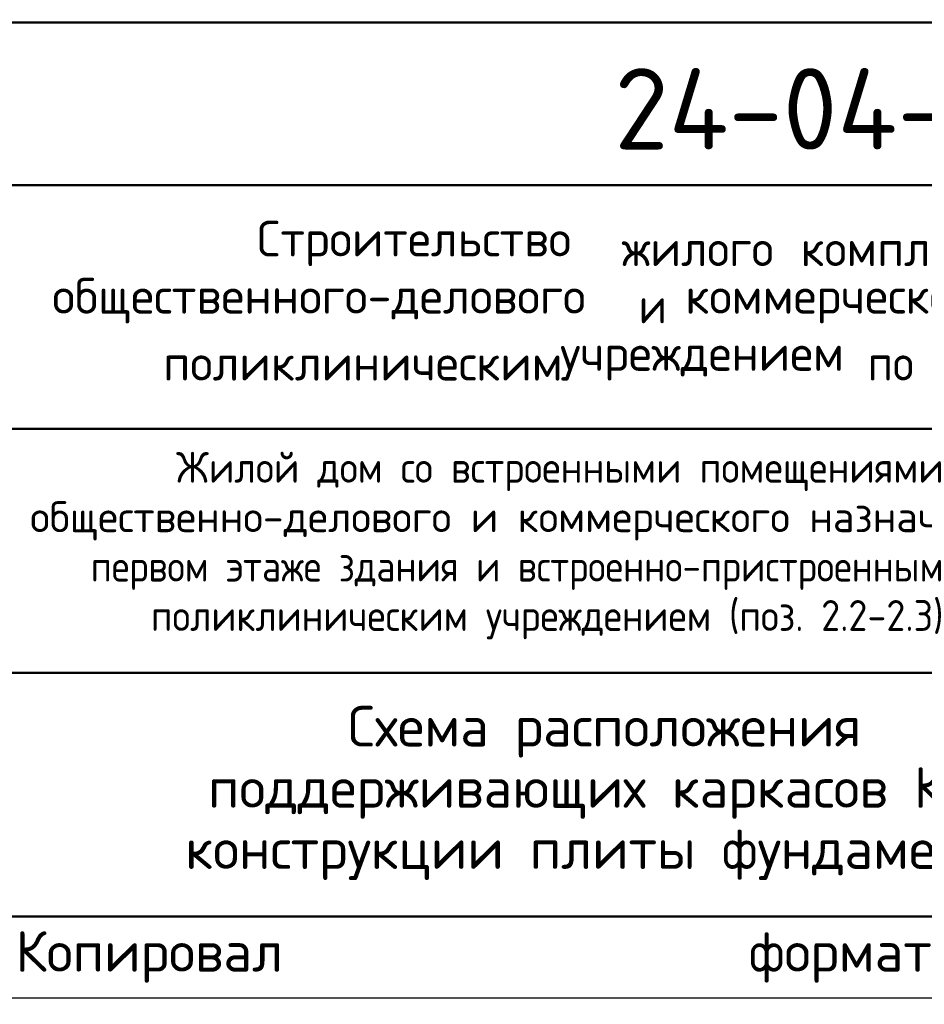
# Model space of a CAD drawing. Header units: millimetres. Extents: x 0 to 50400, y -48 to 35640.
# Tile 10 of 18: x 35493 to 42170, y -48 to 7222. Entities that reach past the tile are written whole.
import ezdxf

# ---------------------------------------------------------------- set-up
doc = ezdxf.new("R2010")
doc.units = ezdxf.units.MM
doc.layers.add('Standard', color=7, linetype='Continuous', lineweight=25)
doc.styles.add('ISOCPEUR', font='txt')

msp = doc.modelspace()

# ---------------------------------------------------------------- linework, layer by layer
at = {"layer": 'Standard', "color": 7, "linetype": 'Continuous', "lineweight": 50, "transparency": 33554687}
for p, q in [((27600, 7200), (49800, 7200)), ((35400, 6000), (49800, 6000)), ((35400, 4200), (49800, 4200)), ((35400, 2400), (49800, 2400))]:
    msp.add_line(p, q, dxfattribs=at)
at = {"layer": 'Standard', "color": 7, "linetype": 'Continuous', "lineweight": 25, "transparency": 33554687}
msp.add_line((27600, 600), (49800, 600), dxfattribs=at)
msp.add_line((27600, 600), (49800, 600), dxfattribs=at)
msp.add_line((27600, 600), (49800, 600), dxfattribs=at)
msp.add_lwpolyline([(0, 0), (50400, 0), (50400, 35640), (0, 35640), (0, 0)], close=True, dxfattribs=at)
at = {"layer": 'Standard', "color": 7, "linetype": 'Continuous', "lineweight": 50, "transparency": 33554687}
msp.add_lwpolyline([(2400, 35040), (49800, 35040), (49800, 600), (2400, 600), (2400, 35040)], close=True, dxfattribs=at)

# ---------------------------------------------------------------- texts
at = {"layer": 'Standard', "color": 7, "linetype": 'Continuous', "lineweight": 50, "transparency": 33554687, "insert": (39882.1, 6261.8), "char_height": 600, "width": 6049.905, "attachment_point": 7, "style": 'ISOCPEUR'}
msp.add_mtext('\\W0.98;24-04-КЖ.2-0.2', dxfattribs=at)
at = {"layer": 'Standard', "color": 7, "linetype": 'Continuous', "lineweight": 25, "transparency": 33554687, "char_height": 264, "attachment_point": 7, "style": 'ISOCPEUR'}
for s, insert, width in [('\\W0.98;Строительство ', (37244.6, 5402), 2820.834), ('\\W0.96;жилого ', (39937.4, 5402), 1446.12), ('\\W0.97;комплекса ', (41257.4, 5402), 1975.295), ('\\W0.99;общественного-делового ', (35733.3, 4979.6), 4457.19), ('\\W0.87;и ', (40062.9, 4979.6), 457.48), ('\\W0.98;коммерческого ', (40406.1, 4979.6), 2714.914), ('\\W0.98;поликлиническим ', (36551.7, 4557.2), 3058.058), ('\\W0.98;учреждением ', (39482.1, 4557.2), 2397.896), ('\\W0.91;по ', (41752.5, 4557.2), 647.689)]:
    msp.add_mtext(s, dxfattribs=dict(at, insert=insert, width=width))
at = {"layer": 'Standard', "color": 7, "linetype": 'Continuous', "lineweight": 18, "transparency": 33554687, "char_height": 228, "attachment_point": 7, "style": 'ISOCPEUR'}
for s, insert, width in [('\\W0.99;Жилой дом со встроенными помещениями', (36647.4, 3740.8), 6015.254), ('\\W0.99;общественно-делового и коммерческого назначения на', (35570.1, 3376), 8168.165), ('\\W0.99;первом этаже здания и встроенно-пристроенным', (36014.7, 3011.2), 7279.773), ('\\W0.99;поликлиническим учреждением (поз. 2.2-2.3)', (36459.3, 2646.4), 6390.302)]:
    msp.add_mtext(s, dxfattribs=dict(at, insert=insert, width=width))
at = {"layer": 'Standard', "color": 7, "linetype": 'Continuous', "lineweight": 25, "transparency": 33554687, "insert": (39810.6, 2155.1), "char_height": 300, "width": 6290.25, "attachment_point": 2, "line_spacing_factor": 0.903614}
msp.add_mtext('\\A1;{\\fISOCPEUR|i0|b0;\\H300.000000;\\W1.000000;\\C7;Схема расположения}\\P{\\fISOCPEUR|i0|b0;\\H300.000000;\\W1.000000;\\C7;поддерживающих каркасов КП1}\\P{\\fISOCPEUR|i0|b0;\\H300.000000;\\W1.000000;\\C7;конструкции плиты фундамента}\\P', dxfattribs=at)
at = {"layer": 'Standard', "color": 8, "linetype": 'Continuous', "lineweight": 13, "transparency": 33554687, "insert": (49800, 297.3), "char_height": 300, "width": 14099.358, "attachment_point": 6, "style": 'ISOCPEUR'}
msp.add_mtext('\\A1;{\\fISOCPEUR|i0|b0;\\H300.000000;\\W1.000000;\\C8;Копировал                  формат - А3                      Allplan 2024}\\P', dxfattribs=at)

doc.saveas('drawing.dxf')
